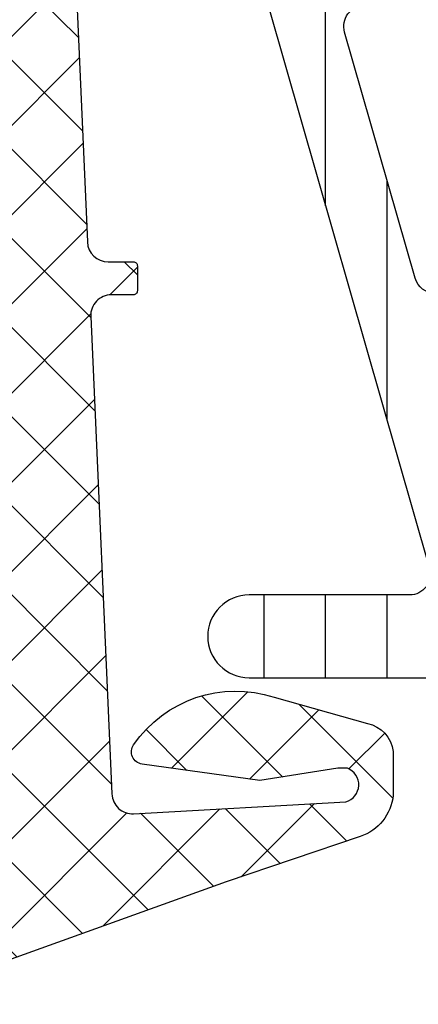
# Model space of a CAD drawing. Header units: millimetres. Extents: x 247761 to 294611, y 172579 to 236863.
# Tile 218 of 256: x 268161 to 268170, y 174642 to 174666. Entities that reach past the tile are written whole.
import ezdxf

# ---------------------------------------------------------------- set-up
doc = ezdxf.new("R2010")
doc.units = ezdxf.units.MM
doc.layers.add('FASÁDA DETAILNÍ', color=4, linetype='Continuous')
doc.layers.add('NOVA', color=240, linetype='Continuous')

# ---------------------------------------------------------------- blocks, each defined once
blk = doc.blocks.new('A$C69D17D4D')
at = {"layer": 'FASÁDA DETAILNÍ'}
h = blk.add_hatch(dxfattribs=at)
h.set_pattern_fill('ANSI37', color=256, scale=0.48, angle=90, style=0)
h.set_pattern_definition([(135, (-6493.500120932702, 1281.181939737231), (-1.077630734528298, -1.077630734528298), []), (225, (-6493.500120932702, 1281.181939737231), (1.077630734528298, -1.077630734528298), [])])
edge = h.paths.add_edge_path(flags=16)
edge.add_line((-6494.164414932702, 1277.780662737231), (-6495.557268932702, 1277.880406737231))
edge.add_arc((-6495.600126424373, 1277.281939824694), 0.599999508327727, 85.90391948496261, 180.0000083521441)
edge.add_arc((-6495.600126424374, 1277.281939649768), 0.5999995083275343, 179.9999916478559, 274.0960805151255)
edge.add_line((-6495.557268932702, 1276.683472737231), (-6494.164414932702, 1276.783216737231))
edge.add_arc((-6494.200129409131, 1277.281939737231), 0.500000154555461, 274.0960644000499, 445.903935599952)
edge = h.paths.add_edge_path(flags=16)
edge.add_arc((-6491.00012130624, 1275.681943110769), 0.49999962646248, 89.99995719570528, 180.0000428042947)
edge.add_line((-6491.500120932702, 1275.681942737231), (-6491.500120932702, 1272.088257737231))
edge.add_arc((-6491.000120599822, 1272.088257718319), 0.5000003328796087, 179.9999978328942, 293.2180266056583)
edge.add_line((-6490.803004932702, 1271.628751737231), (-6484.471902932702, 1274.344629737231))
edge.add_arc((-6484.669018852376, 1274.804135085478), 0.4999998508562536, 293.218081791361, 362.5001106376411)
edge.add_line((-6484.169494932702, 1274.825945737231), (-6484.207820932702, 1275.703752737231))
edge.add_arc((-6484.707344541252, 1275.681943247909), 0.4999994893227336, 2.499979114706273, 90.00004485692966)
edge.add_line((-6484.707344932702, 1276.181942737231), (-6491.000120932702, 1276.181942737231))
edge = h.paths.add_edge_path(flags=16)
edge.add_line((-6485.591958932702, 1301.235861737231), (-6494.488811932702, 1305.384531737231))
edge.add_arc((-6494.700121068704, 1304.931377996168), 0.4999998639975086, 64.99999208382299, 180.0000296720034)
edge.add_line((-6495.200120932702, 1304.931377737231), (-6495.200120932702, 1295.581942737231))
edge.add_arc((-6494.700121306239, 1295.581942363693), 0.49999962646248, 179.9999571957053, 270.0000428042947)
edge.add_line((-6494.700120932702, 1295.081942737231), (-6485.576197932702, 1295.081942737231))
edge.add_arc((-6485.576198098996, 1295.581942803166), 0.5000000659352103, 270.0000190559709, 362.5000272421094)
edge.add_line((-6485.076673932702, 1295.603752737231), (-6485.303743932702, 1300.804516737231))
edge.add_arc((-6485.803269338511, 1300.782707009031), 0.5000012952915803, 2.499997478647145, 64.99990801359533)
edge = h.paths.add_edge_path(flags=16)
edge.add_arc((-6494.700121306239, 1292.381943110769), 0.49999962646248, 89.99995719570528, 180.0000428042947)
edge.add_line((-6495.200120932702, 1292.381942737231), (-6495.200120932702, 1285.181942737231))
edge.add_arc((-6494.700121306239, 1285.181942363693), 0.49999962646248, 179.9999571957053, 270.0000428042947)
edge.add_line((-6494.700120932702, 1284.681942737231), (-6493.500120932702, 1284.681942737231))
edge.add_arc((-6493.500119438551, 1282.681944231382), 1.999998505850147, -4.280428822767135e-05, 90.00004280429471, ccw=False)
edge.add_line((-6491.500120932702, 1282.681942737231), (-6491.500120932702, 1278.881942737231))
edge.add_arc((-6491.00012130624, 1278.881942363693), 0.49999962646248, 179.9999571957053, 270.0000428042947)
edge.add_line((-6491.000120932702, 1278.381942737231), (-6484.847059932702, 1278.381942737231))
edge.add_arc((-6484.847060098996, 1278.881942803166), 0.5000000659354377, 270.0000190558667, 362.5000272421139)
edge.add_line((-6484.347535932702, 1278.903752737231), (-6484.587670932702, 1284.403752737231))
edge.add_arc((-6485.087194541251, 1284.381943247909), 0.4999994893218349, 2.49997911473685, 90.00004485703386)
edge.add_line((-6485.087194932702, 1284.881942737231), (-6490.400120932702, 1284.881942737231))
edge.add_arc((-6490.400120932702, 1285.981942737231), 1.099999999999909, 90, 270, ccw=False)
edge.add_line((-6490.400120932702, 1287.081942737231), (-6485.226909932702, 1287.081942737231))
edge.add_arc((-6485.226910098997, 1287.581942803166), 0.5000000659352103, 270.0000190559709, 362.5000272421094)
edge.add_line((-6484.727385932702, 1287.603752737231), (-6484.936958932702, 1292.403752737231))
edge.add_arc((-6485.436482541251, 1292.381943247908), 0.4999994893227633, 2.499979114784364, 90.00004485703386)
edge.add_line((-6485.436482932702, 1292.881942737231), (-6494.700120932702, 1292.881942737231))
edge = h.paths.add_edge_path()
edge.add_line((-6493.313663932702, 1307.594995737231), (-6484.525797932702, 1303.497146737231))
edge.add_ellipse((-6485.793655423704, 1300.778221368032), major_axis=(-3.000002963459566, 0), ratio=1, start_angle=182.500058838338, end_angle=244.9999693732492, ccw=False)
edge.add_line((-6482.796507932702, 1300.909082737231), (-6482.768173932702, 1300.260132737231))
edge.add_ellipse((-6482.268650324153, 1300.281942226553), major_axis=(-0.4999994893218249, 0), ratio=1, start_angle=2.499979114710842, end_angle=90.00004485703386)
edge.add_line((-6482.268649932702, 1299.781942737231), (-6481.300120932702, 1299.781942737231))
edge.add_ellipse((-6481.300120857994, 1299.681942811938), major_axis=(-0.09999992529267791, 0), ratio=1, start_angle=179.9999571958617, end_angle=270.00004280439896, ccw=False)
edge.add_line((-6481.200120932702, 1299.681942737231), (-6481.200120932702, 1299.081942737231))
edge.add_ellipse((-6481.300120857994, 1299.081942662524), major_axis=(-0.09999992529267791, 0), ratio=1, start_angle=89.9999571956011, end_angle=180.0000428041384, ccw=False)
edge.add_line((-6481.300120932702, 1298.981942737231), (-6482.203158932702, 1298.981942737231))
edge.add_ellipse((-6482.203158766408, 1298.481942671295), major_axis=(-0.500000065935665, 0), ratio=1, start_angle=-89.99998094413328, end_angle=2.500027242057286)
edge.add_line((-6482.702682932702, 1298.460132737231), (-6482.308844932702, 1289.559838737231))
edge.add_ellipse((-6481.809333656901, 1289.581942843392), major_axis=(-0.5000001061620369, 0), ratio=1, start_angle=2.533769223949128, end_angle=90.00008298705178)
edge.add_line((-6481.809332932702, 1289.081942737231), (-6481.200120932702, 1289.081942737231))
edge.add_ellipse((-6481.200120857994, 1288.981942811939), major_axis=(-0.09999992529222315, 0), ratio=1, start_angle=179.9999571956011, end_angle=270.00004280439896, ccw=False)
edge.add_line((-6481.100120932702, 1288.981942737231), (-6481.100120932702, 1288.381942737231))
edge.add_ellipse((-6481.200120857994, 1288.381942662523), major_axis=(-0.09999992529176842, 0), ratio=1, start_angle=89.9999571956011, end_angle=180.000042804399, ccw=False)
edge.add_line((-6481.200120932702, 1288.281942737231), (-6481.729682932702, 1288.281942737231))
edge.add_ellipse((-6481.729683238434, 1287.7819422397), major_axis=(-0.5000004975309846, 0), ratio=1, start_angle=-90.000035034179, end_angle=2.533697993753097)
edge.add_line((-6482.229194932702, 1287.759838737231), (-6481.718538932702, 1276.219613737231))
edge.add_ellipse((-6481.219014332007, 1276.241423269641), major_axis=(-0.5000004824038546, 0), ratio=1, start_angle=2.499979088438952, end_angle=93.21705730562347)
edge.add_line((-6481.190954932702, 1275.742210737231), (-6476.057211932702, 1276.030773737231))
edge.add_ellipse((-6476.172767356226, 1276.441191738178), major_axis=(-0.426375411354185, 0), ratio=1, start_angle=105.7248544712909, end_angle=249.2410276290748)
edge.add_line((-6476.021643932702, 1276.839886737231), (-6476.254246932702, 1276.838646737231))
edge.add_line((-6476.254246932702, 1276.838646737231), (-6478.136825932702, 1276.540508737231))
edge.add_line((-6478.136825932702, 1276.540508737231), (-6480.986110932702, 1276.940934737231))
edge.add_ellipse((-6480.944360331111, 1277.238015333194), major_axis=(-0.2999999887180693, 0), ratio=1, start_angle=-34.597746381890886, end_angle=82.0002559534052, ccw=False)
edge.add_ellipse((-6478.721789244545, 1275.704901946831), major_axis=(-3.000047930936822, 0), ratio=1, start_angle=251.99157541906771, end_angle=325.40235871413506, ccw=False)
edge.add_line((-6477.794303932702, 1278.557980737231), (-6475.539412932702, 1277.924404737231))
edge.add_ellipse((-6475.700342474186, 1277.1491922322), major_axis=(-0.7917403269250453, 0), ratio=1, start_angle=186.798346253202, end_angle=258.2723102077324, ccw=False)
edge.add_line((-6474.914168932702, 1277.242914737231), (-6474.912947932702, 1276.184704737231))
edge.add_ellipse((-6476.092034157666, 1276.313828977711), major_axis=(-1.18613548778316, 0), ratio=1, start_angle=108.655576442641, end_angle=173.7503218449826, ccw=False)
edge.add_line((-6475.712614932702, 1275.190014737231), (-6478.953954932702, 1274.095681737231))
edge.add_line((-6478.953954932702, 1274.095681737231), (-6487.003749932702, 1271.205903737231))
edge.add_line((-6487.003749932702, 1271.205903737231), (-6496.901626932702, 1266.873094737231))
edge.add_ellipse((-6497.099896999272, 1267.332103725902), major_axis=(-0.5000002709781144, 0), ratio=1, start_angle=0.0665763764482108, end_angle=113.36204948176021, ccw=False)
edge.add_line((-6497.599896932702, 1267.331522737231), (-6497.600531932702, 1267.878223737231))
edge.add_ellipse((-6497.100531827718, 1267.878804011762), major_axis=(-0.50000044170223, 0), ratio=1, start_angle=-66.07917546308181, end_angle=0.06649451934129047, ccw=False)
edge.add_line((-6497.303268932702, 1268.335857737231), (-6494.099265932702, 1269.737613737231))
edge.add_ellipse((-6494.500120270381, 1270.653754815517), major_axis=(-0.9999993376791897, 0), ratio=1, start_angle=113.6316147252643, end_angle=180.0000528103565)
edge.add_line((-6493.500120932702, 1270.653755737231), (-6493.500120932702, 1275.881697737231))
edge.add_line((-6493.500120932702, 1275.881697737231), (-6495.299599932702, 1275.881706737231))
edge.add_line((-6495.299599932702, 1275.881706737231), (-6495.437541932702, 1275.366905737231))
edge.add_ellipse((-6495.714695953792, 1275.481670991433), major_axis=(-0.2999756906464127, 0), ratio=1, start_angle=67.49643330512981, end_angle=157.5062997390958, ccw=False)
edge.add_line((-6495.829508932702, 1275.204536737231), (-6497.099635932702, 1276.053703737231))
edge.add_ellipse((-6496.59991516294, 1276.91956792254), major_axis=(-0.9997207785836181, 0), ratio=1, start_angle=-0.007611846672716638, end_angle=60.00923930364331, ccw=False)
edge.add_line((-6497.599635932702, 1276.919700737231), (-6497.599604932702, 1277.644061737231))
edge.add_ellipse((-6496.599867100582, 1277.643853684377), major_axis=(-0.9997378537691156, 0), ratio=1, start_angle=299.99132494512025, end_angle=359.98807632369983, ccw=False)
edge.add_line((-6497.099604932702, 1278.509727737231), (-6495.829508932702, 1279.358894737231))
edge.add_ellipse((-6495.714697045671, 1279.081747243), major_axis=(-0.2999875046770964, 0), ratio=1, start_angle=202.4986038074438, end_angle=292.50240617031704, ccw=False)
edge.add_line((-6495.437541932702, 1279.196540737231), (-6495.299569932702, 1278.681724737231))
edge.add_line((-6495.299569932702, 1278.681724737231), (-6493.500120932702, 1278.681716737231))
edge.add_line((-6493.500120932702, 1278.681716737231), (-6493.500120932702, 1281.881943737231))
edge.add_ellipse((-6493.800120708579, 1281.881943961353), major_axis=(-0.2999997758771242, 0), ratio=1, start_angle=179.9999571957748, end_angle=270.0000428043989)
edge.add_line((-6493.800120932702, 1282.181943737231), (-6497.100116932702, 1282.181943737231))
edge.add_ellipse((-6497.10011730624, 1282.681943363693), major_axis=(-0.49999962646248, 0), ratio=1, start_angle=-4.280429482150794e-05, end_angle=90.00004280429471, ccw=False)
edge.add_line((-6497.600116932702, 1282.681943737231), (-6497.600116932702, 1309.579565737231))
edge.add_line((-6497.600116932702, 1309.579565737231), (-6496.049724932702, 1310.474683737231))
edge.add_ellipse((-6495.799724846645, 1310.041671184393), major_axis=(-0.4999999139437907, 0), ratio=1, start_angle=180.0000633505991, end_angle=300.0000170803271, ccw=False)
edge.add_line((-6495.299724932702, 1310.041671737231), (-6493.602353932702, 1310.041671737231))
edge.add_line((-6493.602353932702, 1310.041671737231), (-6493.602353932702, 1308.048149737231))
edge.add_ellipse((-6493.102353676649, 1308.04814938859), major_axis=(-0.5000002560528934, 0), ratio=1, start_angle=-3.995133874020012e-05, end_angle=64.99987141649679)
h = blk.add_hatch(dxfattribs=at)
h.set_pattern_fill('ANSI37', color=256, scale=0.48, angle=90, style=0)
h.set_pattern_definition([(135, (-6493.500120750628, 1281.181939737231), (-1.077630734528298, -1.077630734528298), []), (225, (-6493.500120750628, 1281.181939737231), (1.077630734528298, -1.077630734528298), [])])
edge = h.paths.add_edge_path(flags=16)
edge.add_line((-6494.164414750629, 1277.780662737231), (-6495.557268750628, 1277.880406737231))
edge.add_arc((-6495.6001262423, 1277.281939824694), 0.599999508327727, 85.90391948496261, 180.0000083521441)
edge.add_arc((-6495.600126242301, 1277.281939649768), 0.5999995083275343, 179.9999916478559, 274.0960805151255)
edge.add_line((-6495.557268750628, 1276.683472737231), (-6494.164414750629, 1276.783216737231))
edge.add_arc((-6494.200129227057, 1277.281939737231), 0.500000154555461, 274.0960644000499, 445.903935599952)
edge = h.paths.add_edge_path(flags=16)
edge.add_arc((-6491.000121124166, 1275.681943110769), 0.49999962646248, 89.99995719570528, 180.0000428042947)
edge.add_line((-6491.500120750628, 1275.681942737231), (-6491.500120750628, 1272.088257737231))
edge.add_arc((-6491.000120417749, 1272.088257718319), 0.5000003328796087, 179.9999978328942, 293.2180266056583)
edge.add_line((-6490.803004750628, 1271.628751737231), (-6484.471902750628, 1274.344629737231))
edge.add_arc((-6484.669018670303, 1274.804135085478), 0.4999998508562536, 293.218081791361, 362.5001106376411)
edge.add_line((-6484.169494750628, 1274.825945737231), (-6484.207820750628, 1275.703752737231))
edge.add_arc((-6484.707344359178, 1275.681943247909), 0.4999994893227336, 2.499979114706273, 90.00004485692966)
edge.add_line((-6484.707344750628, 1276.181942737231), (-6491.000120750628, 1276.181942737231))
edge = h.paths.add_edge_path(flags=16)
edge.add_line((-6485.591958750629, 1301.235861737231), (-6494.488811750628, 1305.384531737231))
edge.add_arc((-6494.70012088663, 1304.931377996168), 0.4999998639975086, 64.99999208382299, 180.0000296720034)
edge.add_line((-6495.200120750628, 1304.931377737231), (-6495.200120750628, 1295.581942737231))
edge.add_arc((-6494.700121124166, 1295.581942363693), 0.49999962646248, 179.9999571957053, 270.0000428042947)
edge.add_line((-6494.700120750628, 1295.081942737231), (-6485.576197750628, 1295.081942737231))
edge.add_arc((-6485.576197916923, 1295.581942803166), 0.5000000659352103, 270.0000190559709, 362.5000272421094)
edge.add_line((-6485.076673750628, 1295.603752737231), (-6485.303743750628, 1300.804516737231))
edge.add_arc((-6485.803269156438, 1300.782707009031), 0.5000012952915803, 2.499997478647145, 64.99990801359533)
edge = h.paths.add_edge_path(flags=16)
edge.add_arc((-6494.700121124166, 1292.381943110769), 0.49999962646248, 89.99995719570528, 180.0000428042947)
edge.add_line((-6495.200120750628, 1292.381942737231), (-6495.200120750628, 1285.181942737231))
edge.add_arc((-6494.700121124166, 1285.181942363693), 0.49999962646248, 179.9999571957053, 270.0000428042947)
edge.add_line((-6494.700120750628, 1284.681942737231), (-6493.500120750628, 1284.681942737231))
edge.add_arc((-6493.500119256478, 1282.681944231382), 1.999998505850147, -4.280428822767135e-05, 90.00004280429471, ccw=False)
edge.add_line((-6491.500120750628, 1282.681942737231), (-6491.500120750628, 1278.881942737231))
edge.add_arc((-6491.000121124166, 1278.881942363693), 0.49999962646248, 179.9999571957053, 270.0000428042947)
edge.add_line((-6491.000120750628, 1278.381942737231), (-6484.847059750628, 1278.381942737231))
edge.add_arc((-6484.847059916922, 1278.881942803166), 0.5000000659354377, 270.0000190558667, 362.5000272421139)
edge.add_line((-6484.347535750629, 1278.903752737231), (-6484.587670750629, 1284.403752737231))
edge.add_arc((-6485.087194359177, 1284.381943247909), 0.4999994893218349, 2.49997911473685, 90.00004485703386)
edge.add_line((-6485.087194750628, 1284.881942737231), (-6490.400120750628, 1284.881942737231))
edge.add_arc((-6490.400120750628, 1285.981942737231), 1.099999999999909, 90, 270, ccw=False)
edge.add_line((-6490.400120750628, 1287.081942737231), (-6485.226909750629, 1287.081942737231))
edge.add_arc((-6485.226909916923, 1287.581942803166), 0.5000000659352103, 270.0000190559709, 362.5000272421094)
edge.add_line((-6484.727385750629, 1287.603752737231), (-6484.936958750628, 1292.403752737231))
edge.add_arc((-6485.436482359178, 1292.381943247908), 0.4999994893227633, 2.499979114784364, 90.00004485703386)
edge.add_line((-6485.436482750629, 1292.881942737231), (-6494.700120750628, 1292.881942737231))
edge = h.paths.add_edge_path()
edge.add_line((-6493.313663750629, 1307.594995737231), (-6484.525797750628, 1303.497146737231))
edge.add_ellipse((-6485.79365524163, 1300.778221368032), major_axis=(-3.000002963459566, 0), ratio=1, start_angle=182.500058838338, end_angle=244.9999693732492, ccw=False)
edge.add_line((-6482.796507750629, 1300.909082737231), (-6482.768173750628, 1300.260132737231))
edge.add_ellipse((-6482.268650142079, 1300.281942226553), major_axis=(-0.4999994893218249, 0), ratio=1, start_angle=2.499979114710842, end_angle=90.00004485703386)
edge.add_line((-6482.268649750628, 1299.781942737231), (-6481.300120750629, 1299.781942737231))
edge.add_ellipse((-6481.300120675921, 1299.681942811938), major_axis=(-0.09999992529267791, 0), ratio=1, start_angle=179.9999571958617, end_angle=270.00004280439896, ccw=False)
edge.add_line((-6481.200120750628, 1299.681942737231), (-6481.200120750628, 1299.081942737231))
edge.add_ellipse((-6481.300120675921, 1299.081942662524), major_axis=(-0.09999992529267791, 0), ratio=1, start_angle=89.9999571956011, end_angle=180.0000428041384, ccw=False)
edge.add_line((-6481.300120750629, 1298.981942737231), (-6482.203158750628, 1298.981942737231))
edge.add_ellipse((-6482.203158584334, 1298.481942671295), major_axis=(-0.500000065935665, 0), ratio=1, start_angle=-89.99998094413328, end_angle=2.500027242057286)
edge.add_line((-6482.702682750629, 1298.460132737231), (-6482.308844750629, 1289.559838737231))
edge.add_ellipse((-6481.809333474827, 1289.581942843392), major_axis=(-0.5000001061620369, 0), ratio=1, start_angle=2.533769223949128, end_angle=90.00008298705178)
edge.add_line((-6481.809332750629, 1289.081942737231), (-6481.200120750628, 1289.081942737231))
edge.add_ellipse((-6481.200120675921, 1288.981942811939), major_axis=(-0.09999992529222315, 0), ratio=1, start_angle=179.9999571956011, end_angle=270.00004280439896, ccw=False)
edge.add_line((-6481.100120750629, 1288.981942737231), (-6481.100120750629, 1288.381942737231))
edge.add_ellipse((-6481.200120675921, 1288.381942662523), major_axis=(-0.09999992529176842, 0), ratio=1, start_angle=89.9999571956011, end_angle=180.000042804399, ccw=False)
edge.add_line((-6481.200120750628, 1288.281942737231), (-6481.729682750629, 1288.281942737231))
edge.add_ellipse((-6481.72968305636, 1287.7819422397), major_axis=(-0.5000004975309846, 0), ratio=1, start_angle=-90.000035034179, end_angle=2.533697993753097)
edge.add_line((-6482.229194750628, 1287.759838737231), (-6481.718538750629, 1276.219613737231))
edge.add_ellipse((-6481.219014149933, 1276.241423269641), major_axis=(-0.5000004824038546, 0), ratio=1, start_angle=2.499979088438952, end_angle=93.21705730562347)
edge.add_line((-6481.190954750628, 1275.742210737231), (-6476.057211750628, 1276.030773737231))
edge.add_ellipse((-6476.172767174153, 1276.441191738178), major_axis=(-0.426375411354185, 0), ratio=1, start_angle=105.7248544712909, end_angle=249.2410276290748)
edge.add_line((-6476.021643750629, 1276.839886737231), (-6476.254246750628, 1276.838646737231))
edge.add_line((-6476.254246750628, 1276.838646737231), (-6478.136825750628, 1276.540508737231))
edge.add_line((-6478.136825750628, 1276.540508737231), (-6480.986110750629, 1276.940934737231))
edge.add_ellipse((-6480.944360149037, 1277.238015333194), major_axis=(-0.2999999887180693, 0), ratio=1, start_angle=-34.597746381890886, end_angle=82.0002559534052, ccw=False)
edge.add_ellipse((-6478.721789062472, 1275.704901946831), major_axis=(-3.000047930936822, 0), ratio=1, start_angle=251.99157541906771, end_angle=325.40235871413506, ccw=False)
edge.add_line((-6477.794303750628, 1278.557980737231), (-6475.539412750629, 1277.924404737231))
edge.add_ellipse((-6475.700342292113, 1277.1491922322), major_axis=(-0.7917403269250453, 0), ratio=1, start_angle=186.798346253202, end_angle=258.2723102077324, ccw=False)
edge.add_line((-6474.914168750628, 1277.242914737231), (-6474.912947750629, 1276.184704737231))
edge.add_ellipse((-6476.092033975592, 1276.313828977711), major_axis=(-1.18613548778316, 0), ratio=1, start_angle=108.655576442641, end_angle=173.7503218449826, ccw=False)
edge.add_line((-6475.712614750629, 1275.190014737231), (-6478.953954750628, 1274.095681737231))
edge.add_line((-6478.953954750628, 1274.095681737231), (-6487.003749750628, 1271.205903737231))
edge.add_line((-6487.003749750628, 1271.205903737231), (-6496.901626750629, 1266.873094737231))
edge.add_ellipse((-6497.099896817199, 1267.332103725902), major_axis=(-0.5000002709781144, 0), ratio=1, start_angle=0.0665763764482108, end_angle=113.36204948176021, ccw=False)
edge.add_line((-6497.599896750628, 1267.331522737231), (-6497.600531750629, 1267.878223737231))
edge.add_ellipse((-6497.100531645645, 1267.878804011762), major_axis=(-0.50000044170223, 0), ratio=1, start_angle=-66.07917546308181, end_angle=0.06649451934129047, ccw=False)
edge.add_line((-6497.303268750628, 1268.335857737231), (-6494.099265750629, 1269.737613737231))
edge.add_ellipse((-6494.500120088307, 1270.653754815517), major_axis=(-0.9999993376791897, 0), ratio=1, start_angle=113.6316147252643, end_angle=180.0000528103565)
edge.add_line((-6493.500120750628, 1270.653755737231), (-6493.500120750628, 1275.881697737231))
edge.add_line((-6493.500120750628, 1275.881697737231), (-6495.299599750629, 1275.881706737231))
edge.add_line((-6495.299599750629, 1275.881706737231), (-6495.437541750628, 1275.366905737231))
edge.add_ellipse((-6495.714695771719, 1275.481670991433), major_axis=(-0.2999756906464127, 0), ratio=1, start_angle=67.49643330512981, end_angle=157.5062997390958, ccw=False)
edge.add_line((-6495.829508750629, 1275.204536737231), (-6497.099635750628, 1276.053703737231))
edge.add_ellipse((-6496.599914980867, 1276.91956792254), major_axis=(-0.9997207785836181, 0), ratio=1, start_angle=-0.007611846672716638, end_angle=60.00923930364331, ccw=False)
edge.add_line((-6497.599635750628, 1276.919700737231), (-6497.599604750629, 1277.644061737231))
edge.add_ellipse((-6496.599866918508, 1277.643853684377), major_axis=(-0.9997378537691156, 0), ratio=1, start_angle=299.99132494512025, end_angle=359.98807632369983, ccw=False)
edge.add_line((-6497.099604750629, 1278.509727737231), (-6495.829508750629, 1279.358894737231))
edge.add_ellipse((-6495.714696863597, 1279.081747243), major_axis=(-0.2999875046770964, 0), ratio=1, start_angle=202.4986038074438, end_angle=292.50240617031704, ccw=False)
edge.add_line((-6495.437541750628, 1279.196540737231), (-6495.299569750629, 1278.681724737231))
edge.add_line((-6495.299569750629, 1278.681724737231), (-6493.500120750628, 1278.681716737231))
edge.add_line((-6493.500120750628, 1278.681716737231), (-6493.500120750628, 1281.881943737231))
edge.add_ellipse((-6493.800120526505, 1281.881943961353), major_axis=(-0.2999997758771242, 0), ratio=1, start_angle=179.9999571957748, end_angle=270.0000428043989)
edge.add_line((-6493.800120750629, 1282.181943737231), (-6497.100116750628, 1282.181943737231))
edge.add_ellipse((-6497.100117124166, 1282.681943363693), major_axis=(-0.49999962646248, 0), ratio=1, start_angle=-4.280429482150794e-05, end_angle=90.00004280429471, ccw=False)
edge.add_line((-6497.600116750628, 1282.681943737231), (-6497.600116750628, 1309.579565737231))
edge.add_line((-6497.600116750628, 1309.579565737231), (-6496.049724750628, 1310.474683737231))
edge.add_ellipse((-6495.799724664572, 1310.041671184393), major_axis=(-0.4999999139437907, 0), ratio=1, start_angle=180.0000633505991, end_angle=300.0000170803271, ccw=False)
edge.add_line((-6495.299724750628, 1310.041671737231), (-6493.602353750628, 1310.041671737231))
edge.add_line((-6493.602353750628, 1310.041671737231), (-6493.602353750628, 1308.048149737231))
edge.add_ellipse((-6493.102353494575, 1308.04814938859), major_axis=(-0.5000002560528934, 0), ratio=1, start_angle=-3.995133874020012e-05, end_angle=64.99987141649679)
h = blk.add_hatch(dxfattribs=at)
h.set_pattern_fill('ANSI31', color=256, scale=0.468, angle=45, style=0)
h.set_pattern_definition([(90, (-6463.500120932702, 1263.181939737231), (-1.4859, 3.33066907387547e-16), [])])
edge = h.paths.add_edge_path(flags=16)
edge.add_line((-6465.848220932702, 1281.270417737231), (-6468.070930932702, 1279.987055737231))
edge.add_ellipse((-6469.070803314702, 1281.718780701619), major_axis=(-1.999654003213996, 0), ratio=1, start_angle=60.000045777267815, end_angle=120.00150144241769, ccw=False)
edge.add_line((-6470.070628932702, 1279.987028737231), (-6471.200146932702, 1280.639156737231))
edge.add_ellipse((-6469.700143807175, 1283.237236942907), major_axis=(-3.000005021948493, 0), ratio=1, start_angle=16.00005471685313, end_angle=59.99998644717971, ccw=False)
edge.add_line((-6472.583932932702, 1282.410320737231), (-6473.636580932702, 1286.081342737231))
edge.add_ellipse((-6473.15594990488, 1286.219161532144), major_axis=(-0.5000002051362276, 0), ratio=1, start_angle=-90.00079895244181, end_angle=16.000007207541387, ccw=False)
edge.add_line((-6473.155942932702, 1286.719161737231), (-6465.598189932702, 1286.719051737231))
edge.add_ellipse((-6465.598199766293, 1286.219051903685), major_axis=(-0.4999998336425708, 0), ratio=1, start_angle=179.9991787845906, end_angle=269.9988731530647, ccw=False)
edge.add_line((-6465.098199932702, 1286.219044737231), (-6465.098255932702, 1282.569395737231))
edge.add_ellipse((-6466.598255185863, 1282.569435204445), major_axis=(-1.49999925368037, 0), ratio=1, start_angle=120.00152725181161, end_angle=179.9984924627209, ccw=False)
edge = h.paths.add_edge_path(flags=16)
edge.add_line((-6465.598171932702, 1288.319053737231), (-6473.901501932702, 1288.319180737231))
edge.add_ellipse((-6473.901493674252, 1288.819181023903), major_axis=(-0.500000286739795, 0), ratio=1, start_angle=15.999943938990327, end_angle=89.99905365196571, ccw=False)
edge.add_line((-6474.382124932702, 1288.681362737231), (-6476.089051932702, 1294.634124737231))
edge.add_ellipse((-6475.608421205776, 1294.7719437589), major_axis=(-0.4999999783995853, 0), ratio=1, start_angle=-90.00094802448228, end_angle=16.000041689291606, ccw=False)
edge.add_line((-6475.608412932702, 1295.271943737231), (-6465.598058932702, 1295.271773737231))
edge.add_ellipse((-6465.598071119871, 1294.77177355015), major_axis=(-0.5000001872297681, 0), ratio=1, start_angle=179.9991047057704, end_angle=269.9986034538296, ccw=False)
edge.add_line((-6465.098070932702, 1294.771765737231), (-6465.098160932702, 1288.819045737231))
edge.add_ellipse((-6465.598161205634, 1288.819054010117), major_axis=(-0.5000002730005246, 0), ratio=1, start_angle=89.99877076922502, end_angle=179.9990519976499, ccw=False)
edge = h.paths.add_edge_path(flags=16)
edge.add_line((-6476.147207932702, 1302.636077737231), (-6472.970817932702, 1304.469966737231))
edge.add_ellipse((-6471.470818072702, 1301.87188698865), major_axis=(-3.000002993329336, 0), ratio=1, start_angle=239.9985082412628, end_angle=299.99996390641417, ccw=False)
edge.add_line((-6469.970748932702, 1304.469926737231), (-6465.847865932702, 1302.089431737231))
edge.add_ellipse((-6466.597901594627, 1300.790413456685), major_axis=(-1.500000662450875, 0), ratio=1, start_angle=179.9984828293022, end_angle=239.9984416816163, ccw=False)
edge.add_line((-6465.097900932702, 1300.790373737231), (-6465.097991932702, 1297.371759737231))
edge.add_ellipse((-6465.597991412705, 1297.371773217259), major_axis=(-0.499999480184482, 0), ratio=1, start_angle=89.9985653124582, end_angle=179.9984553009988, ccw=False)
edge.add_line((-6465.598003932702, 1296.871773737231), (-6475.897318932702, 1296.871954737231))
edge.add_ellipse((-6475.897300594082, 1297.871955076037), major_axis=(-1.00000033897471, 0), ratio=1, start_angle=-0.0015275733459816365, end_angle=89.99894927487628, ccw=False)
edge.add_line((-6476.897300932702, 1297.871981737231), (-6476.897207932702, 1301.337079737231))
edge.add_ellipse((-6475.397207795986, 1301.337039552), major_axis=(-1.500000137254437, 0), ratio=1, start_angle=300.0000030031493, end_angle=359.99846503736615, ccw=False)
edge = h.paths.add_edge_path()
edge.add_line((-6478.497075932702, 1304.483883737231), (-6478.497297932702, 1297.930820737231))
edge.add_arc((-6473.497300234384, 1297.930653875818), 4.999997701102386, 179.9980879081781, 196.0000237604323)
edge.add_line((-6478.303605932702, 1296.552465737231), (-6474.034994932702, 1281.666047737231))
edge.add_arc((-6474.515625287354, 1281.528229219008), 0.499999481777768, -90.00007395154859, 15.999997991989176, ccw=False)
edge.add_line((-6474.515625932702, 1281.028229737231), (-6478.398999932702, 1281.028229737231))
edge.add_arc((-6478.399019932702, 1280.028229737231), 1.0000000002, 89.99885408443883, 269.9988540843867)
edge.add_line((-6478.399039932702, 1279.028229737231), (-6473.700703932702, 1279.028041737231))
edge.add_line((-6473.700703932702, 1279.028041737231), (-6473.700703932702, 1278.871989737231))
edge.add_arc((-6473.400703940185, 1278.871989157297), 0.29999999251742, 179.9998892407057, 248.0261541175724)
edge.add_line((-6473.512958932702, 1278.593782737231), (-6471.101056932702, 1277.620595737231))
edge.add_arc((-6471.175893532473, 1277.435124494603), 0.2000002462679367, -24.14098223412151, 68.02620228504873, ccw=False)
edge.add_line((-6470.993384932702, 1277.353327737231), (-6471.709884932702, 1275.754642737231))
edge.add_arc((-6471.02547917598, 1275.447904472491), 0.7499997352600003, 155.8589415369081, 270.0000185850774)
edge.add_line((-6471.025478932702, 1274.697904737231), (-6465.917929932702, 1274.697904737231))
edge.add_arc((-6465.917930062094, 1275.297904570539), 0.5999998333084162, 270.0000123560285, 390.1429248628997)
edge.add_line((-6465.399064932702, 1275.599199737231), (-6466.660280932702, 1277.771156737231))
edge.add_arc((-6466.400848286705, 1277.921805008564), 0.300000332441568, 106.0000690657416, 210.1430306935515, ccw=False)
edge.add_line((-6466.483539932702, 1278.210183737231), (-6464.969067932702, 1278.644450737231))
edge.add_line((-6464.969067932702, 1278.644450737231), (-6463.648295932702, 1279.406998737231))
edge.add_arc((-6463.798296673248, 1279.666805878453), 0.2999999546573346, 300.000168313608, 362.4633047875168)
edge.add_line((-6463.498573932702, 1279.679699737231), (-6463.498573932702, 1303.669353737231))
edge.add_arc((-6463.797909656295, 1303.689308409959), 0.3000001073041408, 356.1861237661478, 419.9998522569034)
edge.add_line((-6463.647908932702, 1303.949115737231), (-6464.968714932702, 1304.711683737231))
edge.add_line((-6464.968714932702, 1304.711683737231), (-6466.483185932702, 1305.145950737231))
edge.add_arc((-6466.400494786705, 1305.434329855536), 0.3000005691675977, 149.857081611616, 254.0000432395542, ccw=False)
edge.add_line((-6466.659927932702, 1305.584977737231), (-6465.398711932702, 1307.756933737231))
edge.add_arc((-6465.917577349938, 1308.058229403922), 0.6000003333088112, 329.8570476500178, 449.9999601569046)
edge.add_line((-6465.917576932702, 1308.658229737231), (-6475.821176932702, 1308.658229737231))
edge.add_arc((-6475.82117767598, 1307.908229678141), 0.750000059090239, 89.99994321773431, 204.1410202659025)
edge.add_line((-6476.505583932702, 1307.601491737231), (-6475.789083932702, 1306.002806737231))
edge.add_arc((-6475.971592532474, 1305.921009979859), 0.2000002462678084, -68.02620228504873, 24.140982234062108, ccw=False)
edge.add_line((-6475.896755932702, 1305.735538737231), (-6478.309330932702, 1304.762079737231))
edge.add_arc((-6478.197076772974, 1304.483873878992), 0.2999991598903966, 111.9737385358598, 179.9981172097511)
at = {"layer": 'FASÁDA DETAILNÍ', "extrusion": (0, 0, -1)}
for points in [[(6482.702682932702, 1298.460132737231), (6482.308844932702, 1289.559838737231), (6482.308844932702, 1289.559838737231, -0.40132), (6481.809332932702, 1289.081942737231), (6481.200120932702, 1289.081942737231), (6481.200120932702, 1289.081942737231, 0.414214), (6481.100120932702, 1288.981942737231), (6481.100120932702, 1288.381942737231), (6481.100120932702, 1288.381942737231, 0.414214), (6481.200120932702, 1288.281942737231), (6481.729682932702, 1288.281942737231), (6481.729682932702, 1288.281942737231, -0.427226), (6482.229194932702, 1287.759838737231), (6481.718538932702, 1276.219613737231), (6481.718538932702, 1276.219613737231, -0.417884), (6481.190954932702, 1275.742210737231), (6476.057211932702, 1276.030773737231), (6476.057211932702, 1276.030773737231, -0.723322), (6476.021643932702, 1276.839886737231), (6476.254246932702, 1276.838646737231), (6478.136825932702, 1276.540508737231), (6480.986110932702, 1276.940934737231), (6480.986110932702, 1276.940934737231, 0.557725), (6481.191307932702, 1277.408358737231, 0.331739), (6477.794303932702, 1278.557980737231), (6475.539412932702, 1277.924404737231), (6475.539412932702, 1277.924404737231, 0.322384), (6474.914168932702, 1277.242914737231), (6474.912947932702, 1276.184704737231), (6474.912947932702, 1276.184704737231, 0.291922), (6475.712614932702, 1275.190014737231), (6478.953954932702, 1274.095681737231), (6487.003749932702, 1271.205903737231)], [(6482.702682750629, 1298.460132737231), (6482.308844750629, 1289.559838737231), (6482.308844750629, 1289.559838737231, -0.40132), (6481.809332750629, 1289.081942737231), (6481.200120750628, 1289.081942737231), (6481.200120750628, 1289.081942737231, 0.414214), (6481.100120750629, 1288.981942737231), (6481.100120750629, 1288.381942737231), (6481.100120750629, 1288.381942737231, 0.414214), (6481.200120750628, 1288.281942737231), (6481.729682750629, 1288.281942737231), (6481.729682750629, 1288.281942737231, -0.427226), (6482.229194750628, 1287.759838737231), (6481.718538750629, 1276.219613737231), (6481.718538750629, 1276.219613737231, -0.417884), (6481.190954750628, 1275.742210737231), (6476.057211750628, 1276.030773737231), (6476.057211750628, 1276.030773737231, -0.723322), (6476.021643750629, 1276.839886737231), (6476.254246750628, 1276.838646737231), (6478.136825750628, 1276.540508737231), (6480.986110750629, 1276.940934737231), (6480.986110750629, 1276.940934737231, 0.557725), (6481.191307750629, 1277.408358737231, 0.331739), (6477.794303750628, 1278.557980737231), (6475.539412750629, 1277.924404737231), (6475.539412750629, 1277.924404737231, 0.322384), (6474.914168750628, 1277.242914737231), (6474.912947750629, 1276.184704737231), (6474.912947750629, 1276.184704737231, 0.291922), (6475.712614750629, 1275.190014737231), (6478.953954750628, 1274.095681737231), (6487.003749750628, 1271.205903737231)]]:
    blk.add_lwpolyline(points, format="xyb", dxfattribs=at)
at = {"layer": 'FASÁDA DETAILNÍ'}
for points in [[(-6474.034994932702, 1281.666047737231, -0.498582), (-6474.515625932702, 1281.028229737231), (-6478.398999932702, 1281.028229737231), (-6478.398999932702, 1281.028229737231, 1), (-6478.399039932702, 1279.028229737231), (-6473.700703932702, 1279.028041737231)], [(-6465.917576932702, 1308.658229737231), (-6475.821176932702, 1308.658229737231), (-6475.821176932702, 1308.658229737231, 0.543753), (-6476.505583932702, 1307.601491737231), (-6475.789083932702, 1306.002806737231), (-6475.789083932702, 1306.002806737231, -0.425336), (-6475.896755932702, 1305.735538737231), (-6478.309330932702, 1304.762079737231), (-6478.309330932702, 1304.762079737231, 0.305847), (-6478.497075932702, 1304.483883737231), (-6478.497075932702, 1304.483883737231), (-6478.497297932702, 1297.930820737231), (-6478.497297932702, 1297.930820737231, 0.0699353), (-6478.303605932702, 1296.552465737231), (-6474.034994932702, 1281.666047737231)]]:
    blk.add_lwpolyline(points, format="xyb", dxfattribs=at)
at = {"layer": 'FASÁDA DETAILNÍ', "extrusion": (0, 0, -1)}
blk.add_lwpolyline([(6465.598171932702, 1288.319053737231), (6473.901501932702, 1288.319180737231), (6473.901501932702, 1288.319180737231, 0.334591), (6474.382124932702, 1288.681362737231), (6476.089051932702, 1294.634124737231), (6476.089051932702, 1294.634124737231, 0.498587), (6475.608412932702, 1295.271943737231), (6465.598058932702, 1295.271773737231), (6465.598058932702, 1295.271773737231, 0.414211), (6465.098070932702, 1294.771765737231), (6465.098160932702, 1288.819045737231), (6465.098160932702, 1288.819045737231, 0.414215), (6465.598171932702, 1288.319053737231)], format="xyb", close=True, dxfattribs=at)

msp = doc.modelspace()

# ---------------------------------------------------------------- block references
at = {"layer": 'NOVA', "ltscale": 300}
msp.add_blockref('A$C69D17D4D', (274644.5174331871, 173371.2585875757), dxfattribs=at)

doc.saveas('drawing.dxf')
